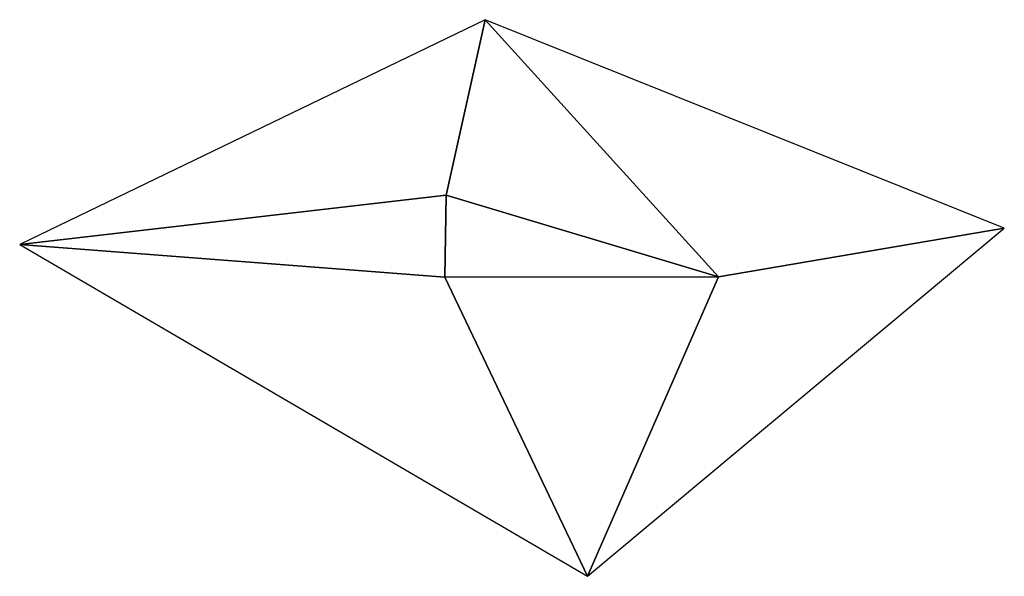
# Model space of a CAD drawing. Header units: metres. Extents: x 30502591 to 30502951, y 6949192 to 6949396.
import ezdxf

# ---------------------------------------------------------------- set-up
doc = ezdxf.new("R2010")
doc.units = ezdxf.units.M
doc.layers.add('2', color=7, linetype='Continuous')

msp = doc.modelspace()

# ---------------------------------------------------------------- linework, layer by layer
at = {"layer": '2', "linetype": 'ByBlock', "lineweight": -2}
for points in [[(30502591.44, 6949313.48, 69.03), (30502747.39, 6949331.52, 69.11), (30502761.59, 6949395.61, 68.21)], [(30502747.39, 6949331.52, 69.11), (30502846.82, 6949301.61, 68.4), (30502761.59, 6949395.61, 68.21)], [(30502846.82, 6949301.61, 68.4), (30502951.34, 6949319.48, 65.69), (30502761.59, 6949395.61, 68.21)], [(30502591.44, 6949313.48, 69.03), (30502746.81, 6949301.57, 70.34), (30502747.39, 6949331.52, 69.11)], [(30502746.81, 6949301.57, 70.34), (30502846.82, 6949301.61, 68.4), (30502747.39, 6949331.52, 69.11)], [(30502799.05, 6949192.24, 70.93), (30502951.34, 6949319.48, 65.69), (30502846.82, 6949301.61, 68.4)], [(30502591.44, 6949313.48, 69.03), (30502799.05, 6949192.24, 70.93), (30502746.81, 6949301.57, 70.34)], [(30502746.81, 6949301.57, 70.34), (30502799.05, 6949192.24, 70.93), (30502846.82, 6949301.61, 68.4)]]:
    msp.add_3dface(points, dxfattribs=at)

doc.saveas('drawing.dxf')
